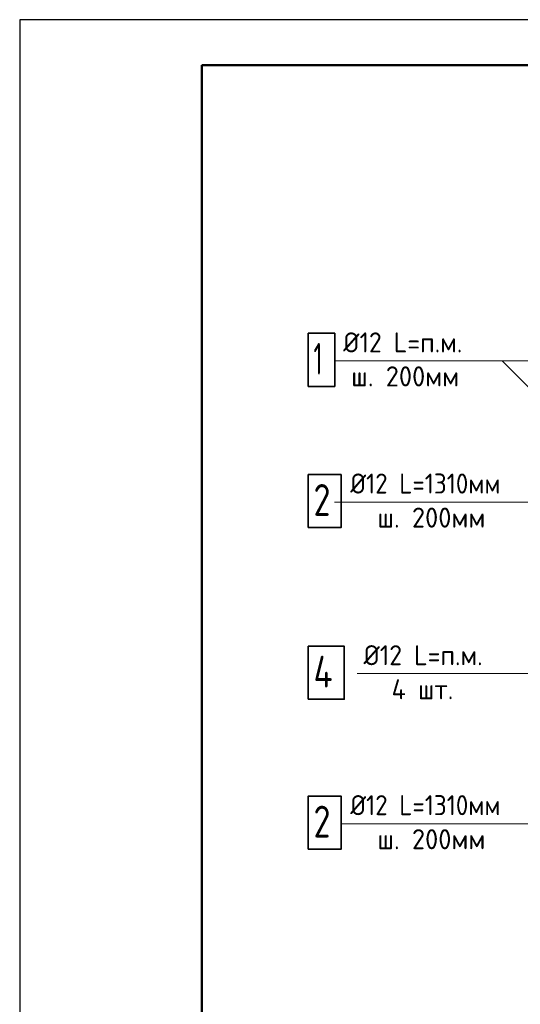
# Model space of a CAD drawing. Header units: millimetres. Extents: x 0 to 50400, y 0 to 35640.
# Tile 19 of 40: x 0 to 6599, y 22660 to 35640. Entities that reach past the tile are written whole.
import ezdxf

# ---------------------------------------------------------------- set-up
doc = ezdxf.new("R2010")
doc.units = ezdxf.units.MM
doc.layers.add('Standard', color=7, linetype='Continuous', lineweight=25)
doc.layers.add('Текст_ общее', color=7, linetype='Continuous', lineweight=25)
doc.styles.add('ISOCPEUR', font='txt')

msp = doc.modelspace()

# ---------------------------------------------------------------- linework, layer by layer
at = {"layer": 'Standard', "color": 7, "linetype": 'Continuous', "lineweight": 25, "transparency": 33554687}
msp.add_line((2400, 35040), (2400, 1270), dxfattribs=at)
msp.add_lwpolyline([(0, 0), (50400, 0), (50400, 35640), (0, 35640), (0, 0)], close=True, dxfattribs=at)
at = {"layer": 'Standard', "color": 7, "linetype": 'Continuous', "lineweight": 50, "transparency": 33554687}
msp.add_lwpolyline([(2400, 35040), (49800, 35040), (49800, 600), (2400, 600), (2400, 35040)], close=True, dxfattribs=at)
at = {"layer": 'Standard', "color": 7, "linetype": 'Continuous', "lineweight": 13, "transparency": 33554687}
for points in [[(4149, 29281), (7151, 29281), (7252, 29281)], [(4237, 25041), (11588, 25041), (11588, 26910)]]:
    msp.add_lwpolyline(points, dxfattribs=at)
at = {"layer": 'Текст_ общее', "color": 7, "linetype": 'Continuous', "lineweight": 35, "transparency": 33554687}
for points in [[(3803, 30806), (4153, 30806), (4153, 31506), (3803, 31506), (3803, 30806)], [(3803, 28944), (4237, 28944), (4237, 29644), (3803, 29644), (3803, 28944)], [(3803, 26681), (4279, 26681), (4279, 27381), (3803, 27381), (3803, 26681)], [(3803, 24704), (4237, 24704), (4237, 25404), (3803, 25404), (3803, 24704)]]:
    msp.add_lwpolyline(points, dxfattribs=at)
at = {"layer": 'Текст_ общее', "color": 7, "linetype": 'Continuous', "lineweight": 13, "transparency": 33554687}
for points in [[(8152, 31398), (8152, 31143), (4153, 31143)], [(7388, 30660), (6844, 30660), (6361, 31143)], [(7653, 28078), (7653, 27019), (4447, 27019)]]:
    msp.add_lwpolyline(points, dxfattribs=at)

# ---------------------------------------------------------------- texts
at = {"layer": 'Standard', "color": 7, "linetype": 'Continuous', "lineweight": 25, "transparency": 33554687, "char_height": 264, "attachment_point": 7, "style": 'ISOCPEUR'}
for s, insert, width in [('\\W0.94;Ø12 L=п.м.', (4264, 31254), 1786.43), ('\\W0.96;ш. 200мм', (4370, 30806), 1578.57), ('\\W0.94;Ø12 L=п.м.', (4532, 27130), 1786.44), ('\\W0.95;4 шт.', (4902, 26681), 1048.58)]:
    msp.add_mtext(s, dxfattribs=dict(at, insert=insert, width=width))
at = {"layer": 'Standard', "color": 7, "linetype": 'Continuous', "lineweight": 25, "transparency": 33554687, "char_height": 264, "attachment_point": 7, "rotation": 359.9999, "style": 'ISOCPEUR'}
for s, insert, width in [('\\W0.91;Ø12 L=1310мм', (4358, 29393), 2284.13), ('\\W0.96;ш. 200мм', (4715, 28944), 1578.57), ('\\W0.91;Ø12 L=1310мм', (4358, 25153), 2284.13), ('\\W0.96;ш. 200мм', (4715, 24704), 1578.57)]:
    msp.add_mtext(s, dxfattribs=dict(at, insert=insert, width=width))
at = {"layer": 'Текст_ общее', "color": 7, "linetype": 'Continuous', "lineweight": 35, "transparency": 33554687, "char_height": 420, "attachment_point": 7, "style": 'ISOCPEUR'}
for s, insert, width in [('\\W0.56;1', (3873, 30960), 326.67), ('\\W0.80;4', (3873, 26835), 503.78)]:
    msp.add_mtext(s, dxfattribs=dict(at, insert=insert, width=width))
at = {"layer": 'Текст_ общее', "color": 7, "linetype": 'Continuous', "lineweight": 35, "transparency": 33554687, "char_height": 420, "width": 456.98, "attachment_point": 7, "rotation": 359.9999, "style": 'ISOCPEUR'}
for insert in [(3873, 29098), (3873, 24858)]:
    msp.add_mtext('\\W0.78;2', dxfattribs=dict(at, insert=insert))

doc.saveas('drawing.dxf')
